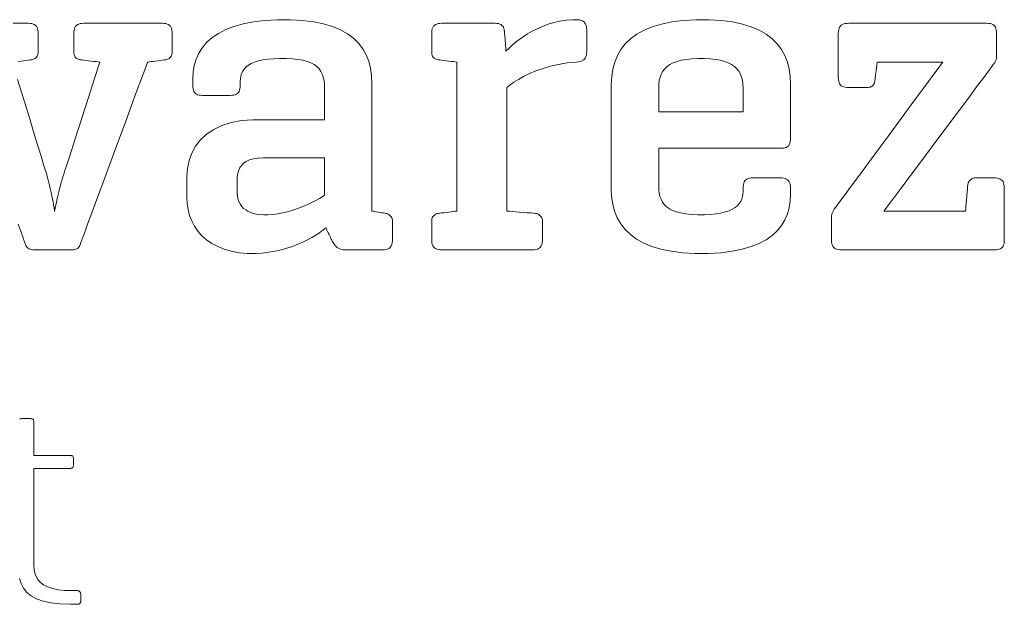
# Model space of a CAD drawing. Header units: millimetres. Extents: x 2768 to 3269, y 2288 to 2733.
# Tile 256 of 256: x 3199 to 3247, y 2622 to 2651. Entities that reach past the tile are written whole.
import ezdxf

# ---------------------------------------------------------------- set-up
doc = ezdxf.new("R2010")
doc.units = ezdxf.units.MM
doc.header["$LTSCALE"] = 20
doc.layers.add('Capa 1', color=7, linetype='Continuous')

# ---------------------------------------------------------------- blocks, each defined once
blk = doc.blocks.new('logo emotional light 2014')
at = {"layer": 'Capa 1', "lineweight": 0}
for points in [[(17.8495, 7.3271), (17.8798, 7.3271), (17.9001, 7.3271), (17.9075, 7.3271), (17.9148, 7.3268), (17.9212, 7.3259), (17.9268, 7.3243), (17.9316, 7.322), (17.9357, 7.3191), (17.9391, 7.3155), (17.9418, 7.3112), (17.9438, 7.3062), (17.9452, 7.3004), (17.9461, 7.2939), (17.9463, 7.2866), (17.9463, 7.2849), (17.9463, 7.2804), (17.9463, 7.2737), (17.9463, 7.2653), (17.9463, 7.2561), (17.9463, 7.2465), (17.9463, 7.2372), (17.9463, 7.2289), (17.9463, 7.2221), (17.9463, 7.2176), (17.9463, 7.216), (17.946, 7.2113), (17.9452, 7.2071), (17.9438, 7.2032), (17.942, 7.1996), (17.9398, 7.1965), (17.9373, 7.1937), (17.9345, 7.1913), (17.9315, 7.1894), (17.9283, 7.1878), (17.925, 7.1867), (17.9216, 7.186), (17.9199, 7.1858), (17.915, 7.1852), (17.9078, 7.1844), (17.8988, 7.1833), (17.8889, 7.1822), (17.8785, 7.181), (17.8686, 7.1798)], [(17.8664, 7.1096), (17.8876, 7.0404), (17.9119, 6.9611), (17.9362, 6.8817), (17.9574, 6.8125), (17.9659, 6.7849), (17.9724, 6.7636), (17.9766, 6.7499), (17.9781, 6.745), (17.9823, 6.7308), (17.9865, 6.7155), (17.9904, 6.6995), (17.9942, 6.6832), (17.9976, 6.6671), (18.0008, 6.6516), (18.0035, 6.6371), (18.0058, 6.6242), (18.0077, 6.6131), (18.009, 6.6045), (18.0098, 6.5986), (18.0106, 6.604), (18.0121, 6.6122), (18.0142, 6.6228), (18.0168, 6.6354), (18.0198, 6.6495), (18.0233, 6.6648), (18.0272, 6.6807), (18.0313, 6.697), (18.0357, 6.7131), (18.0403, 6.7286), (18.0451, 6.7432), (18.0467, 6.7481), (18.0511, 6.7619), (18.058, 6.7833), (18.0669, 6.811), (18.0892, 6.8805), (18.1148, 6.9602), (18.1404, 7.0399), (18.1627, 7.1094), (18.1716, 7.1371), (18.1785, 7.1585), (18.1829, 7.1723), (18.1845, 7.1772), (18.1827, 7.1774), (18.1779, 7.1779), (18.1706, 7.1788), (18.1617, 7.1798), (18.1517, 7.181), (18.1414, 7.1822), (18.1314, 7.1833), (18.1225, 7.1844), (18.1152, 7.1852), (18.1104, 7.1858), (18.1086, 7.186), (18.1048, 7.1867), (18.1013, 7.1878), (18.098, 7.1894), (18.095, 7.1913), (18.0922, 7.1937), (18.0898, 7.1965), (18.0878, 7.1996), (18.0861, 7.2032), (18.0849, 7.2071), (18.0842, 7.2113), (18.0839, 7.216), (18.0839, 7.2176), (18.0839, 7.2221), (18.0839, 7.2289), (18.0839, 7.2372), (18.0839, 7.2465), (18.0839, 7.2561), (18.0839, 7.2653), (18.0839, 7.2737), (18.0839, 7.2804), (18.0839, 7.2849), (18.0839, 7.2866), (18.0842, 7.2939), (18.085, 7.3004), (18.0864, 7.3062), (18.0885, 7.3112), (18.0911, 7.3155), (18.0945, 7.3191), (18.0986, 7.322), (18.1034, 7.3243), (18.109, 7.3259), (18.1154, 7.3268), (18.1227, 7.3271), (18.1298, 7.3271), (18.1492, 7.3271), (18.1781, 7.3271), (18.2139, 7.3271), (18.2538, 7.3271), (18.295, 7.3271), (18.3349, 7.3271), (18.3707, 7.3271), (18.3997, 7.3271), (18.4191, 7.3271), (18.4261, 7.3271), (18.4334, 7.3268), (18.4398, 7.3259), (18.4454, 7.3243), (18.4503, 7.322), (18.4543, 7.3191), (18.4577, 7.3155), (18.4604, 7.3112), (18.4624, 7.3062), (18.4638, 7.3004), (18.4647, 7.2939), (18.4649, 7.2866), (18.4649, 7.2849), (18.4649, 7.2804), (18.4649, 7.2737), (18.4649, 7.2653), (18.4649, 7.2561), (18.4649, 7.2465), (18.4649, 7.2372), (18.4649, 7.2289), (18.4649, 7.2221), (18.4649, 7.2176), (18.4649, 7.216), (18.4646, 7.2113), (18.4638, 7.2071), (18.4624, 7.2032), (18.4606, 7.1996), (18.4584, 7.1965), (18.4559, 7.1937), (18.4531, 7.1913), (18.4501, 7.1894), (18.4469, 7.1878), (18.4436, 7.1867), (18.4402, 7.186), (18.4386, 7.1858), (18.4341, 7.1852), (18.4274, 7.1844), (18.419, 7.1833), (18.4098, 7.1822), (18.4002, 7.181), (18.3909, 7.1798), (18.3826, 7.1788), (18.3758, 7.1779), (18.3713, 7.1774), (18.3697, 7.1772), (18.3689, 7.1752), (18.3668, 7.1694), (18.3587, 7.1475), (18.3461, 7.1134), (18.3297, 7.0691), (18.3103, 7.0168), (18.2887, 6.9584), (18.2418, 6.8314), (18.1948, 6.7045), (18.1732, 6.6461), (18.1539, 6.5937), (18.1375, 6.5495), (18.1249, 6.5154), (18.1168, 6.4935), (18.1146, 6.4877), (18.1139, 6.4857), (18.1116, 6.4789), (18.1094, 6.4729), (18.1073, 6.4678), (18.105, 6.4634), (18.1025, 6.4597), (18.0996, 6.4567), (18.0962, 6.4543), (18.0922, 6.4526), (18.0874, 6.4513), (18.0818, 6.4506), (18.0751, 6.4504), (18.0718, 6.4504), (18.0626, 6.4504), (18.049, 6.4504), (18.0322, 6.4504), (18.0134, 6.4504), (17.9939, 6.4504), (17.9752, 6.4504), (17.9583, 6.4504), (17.9447, 6.4504), (17.9355, 6.4504), (17.9322, 6.4504), (17.9255, 6.4506), (17.9197, 6.4513), (17.9148, 6.4526), (17.9106, 6.4543), (17.9069, 6.4567), (17.9038, 6.4597), (17.901, 6.4634), (17.8986, 6.4678), (17.8962, 6.4729), (17.894, 6.4789), (17.8916, 6.4857), (17.8909, 6.4877), (17.8889, 6.4935), (17.8811, 6.5154), (17.869, 6.5495)], [(17.8746, 5.7952), (17.8763, 5.7961), (17.8783, 5.7967), (17.8805, 5.797), (17.8829, 5.7971), (17.8837, 5.7971), (17.8859, 5.7971), (17.8892, 5.7971), (17.8932, 5.7971), (17.8977, 5.7971), (17.9023, 5.7971), (17.9068, 5.7971), (17.9108, 5.7971), (17.914, 5.7971), (17.9162, 5.7971), (17.917, 5.7971), (17.9194, 5.797), (17.9216, 5.7967), (17.9234, 5.7961), (17.925, 5.7952), (17.9264, 5.7941), (17.9275, 5.7928), (17.9284, 5.7911), (17.9291, 5.7892), (17.9295, 5.7871), (17.9298, 5.7846), (17.9299, 5.7819), (17.9299, 5.7789), (17.9299, 5.7708), (17.9299, 5.7587), (17.9299, 5.7438), (17.9299, 5.7271), (17.9299, 5.7098), (17.9299, 5.6932), (17.9299, 5.6782), (17.9299, 5.6661), (17.9299, 5.658), (17.9299, 5.6551), (17.9331, 5.6551), (17.942, 5.6551), (17.9552, 5.6551), (17.9715, 5.6551), (17.9898, 5.6551), (18.0086, 5.6551), (18.0268, 5.6551), (18.0432, 5.6551), (18.0564, 5.6551), (18.0652, 5.6551), (18.0685, 5.6551), (18.0709, 5.655), (18.0731, 5.6547), (18.0751, 5.6542), (18.0768, 5.6536), (18.0783, 5.6527), (18.0796, 5.6515), (18.0807, 5.6502), (18.0815, 5.6486), (18.0821, 5.6467), (18.0824, 5.6446), (18.0825, 5.6422), (18.0825, 5.6416), (18.0825, 5.6401), (18.0825, 5.6379), (18.0825, 5.6351), (18.0825, 5.632), (18.0825, 5.6288), (18.0825, 5.6257), (18.0825, 5.623), (18.0825, 5.6207), (18.0825, 5.6192), (18.0825, 5.6187), (18.0824, 5.616), (18.0821, 5.6136), (18.0815, 5.6115), (18.0807, 5.6098), (18.0796, 5.6083), (18.0783, 5.6071), (18.0768, 5.6062), (18.0751, 5.6054), (18.0731, 5.605), (18.0709, 5.6047), (18.0685, 5.6046), (18.0652, 5.6046), (18.0564, 5.6046), (18.0432, 5.6046), (18.0268, 5.6046), (18.0086, 5.6046), (17.9898, 5.6046), (17.9715, 5.6046), (17.9552, 5.6046), (17.942, 5.6046), (17.9331, 5.6046), (17.9299, 5.6046), (17.9299, 5.5958), (17.9299, 5.5718), (17.9299, 5.536), (17.9299, 5.4917), (17.9299, 5.4423), (17.9299, 5.3912), (17.9299, 5.3418), (17.9299, 5.2975), (17.9299, 5.2616), (17.9299, 5.2377), (17.9299, 5.2289), (17.9308, 5.2137), (17.9335, 5.1994), (17.9382, 5.1862), (17.9453, 5.1742), (17.9549, 5.1635), (17.9673, 5.1541), (17.9826, 5.1462), (18.001, 5.1399), (18.0229, 5.1353), (18.0485, 5.1324), (18.0778, 5.1315), (18.0783, 5.1315), (18.0795, 5.1315), (18.0813, 5.1315), (18.0835, 5.1315), (18.086, 5.1315), (18.0885, 5.1315), (18.091, 5.1315), (18.0932, 5.1315), (18.095, 5.1315), (18.0962, 5.1315), (18.0966, 5.1315), (18.0991, 5.1314), (18.1013, 5.131), (18.1033, 5.1304), (18.105, 5.1296), (18.1065, 5.1286), (18.1078, 5.1273), (18.1088, 5.1258), (18.1097, 5.124), (18.1102, 5.122), (18.1106, 5.1198), (18.1107, 5.1174), (18.1107, 5.1168), (18.1107, 5.1152), (18.1107, 5.1129), (18.1107, 5.11), (18.1107, 5.1067), (18.1107, 5.1034), (18.1107, 5.1001), (18.1107, 5.0972), (18.1107, 5.0949), (18.1107, 5.0933), (18.1107, 5.0927), (18.1106, 5.09), (18.1102, 5.0876), (18.1097, 5.0856), (18.1088, 5.0838), (18.1078, 5.0823), (18.1065, 5.0811), (18.105, 5.0802), (18.1033, 5.0795), (18.1013, 5.079), (18.0991, 5.0787), (18.0966, 5.0786), (18.096, 5.0786), (18.0944, 5.0786), (18.0919, 5.0786), (18.0889, 5.0786), (18.0855, 5.0786), (18.082, 5.0786), (18.0786, 5.0786), (18.0755, 5.0786), (18.073, 5.0786), (18.0714, 5.0786), (18.0708, 5.0786), (18.0304, 5.08), (17.9953, 5.0841), (17.9653, 5.0907), (17.9401, 5.0998), (17.9193, 5.1112), (17.9025, 5.1249), (17.8895, 5.1407), (17.88, 5.1586), (17.8736, 5.1783)]]:
    blk.add_lwpolyline(points, dxfattribs=at)
for points in [[(19.2375, 7.0943), (19.2375, 7.0887), (19.2375, 7.073), (19.2375, 7.0487), (19.2375, 7.0171), (19.2375, 6.938), (19.2375, 6.8473), (19.2375, 6.7566), (19.2375, 6.6775), (19.2375, 6.6459), (19.2375, 6.6216), (19.2375, 6.6059), (19.2375, 6.6004), (19.2388, 6.6001), (19.2423, 6.5996), (19.2475, 6.5987), (19.2539, 6.5977), (19.2611, 6.5965), (19.2686, 6.5953), (19.2757, 6.5942), (19.2822, 6.5931), (19.2874, 6.5923), (19.2909, 6.5917), (19.2922, 6.5915), (19.2951, 6.5908), (19.2982, 6.5897), (19.3013, 6.5881), (19.3043, 6.5862), (19.3071, 6.5838), (19.3098, 6.5811), (19.3121, 6.5779), (19.3141, 6.5744), (19.3156, 6.5705), (19.3165, 6.5662), (19.3169, 6.5615), (19.3169, 6.5599), (19.3169, 6.5554), (19.3169, 6.5487), (19.3169, 6.5403), (19.3169, 6.5311), (19.3169, 6.5215), (19.3169, 6.5122), (19.3169, 6.5039), (19.3169, 6.4971), (19.3169, 6.4926), (19.3169, 6.491), (19.3166, 6.4837), (19.3158, 6.4771), (19.3144, 6.4714), (19.3123, 6.4663), (19.3096, 6.462), (19.3063, 6.4584), (19.3022, 6.4555), (19.2974, 6.4532), (19.2917, 6.4517), (19.2853, 6.4507), (19.2781, 6.4504), (19.2747, 6.4504), (19.2655, 6.4504), (19.2517, 6.4504), (19.2346, 6.4504), (19.2156, 6.4504), (19.1959, 6.4504), (19.1769, 6.4504), (19.1598, 6.4504), (19.146, 6.4504), (19.1368, 6.4504), (19.1334, 6.4504), (19.1261, 6.4508), (19.1195, 6.4519), (19.1135, 6.4538), (19.1082, 6.4564), (19.1033, 6.4596), (19.0988, 6.4634), (19.0947, 6.4679), (19.0909, 6.4729), (19.0873, 6.4784), (19.0839, 6.4845), (19.0805, 6.491), (19.08, 6.492), (19.0786, 6.4948), (19.0766, 6.499), (19.0741, 6.5042), (19.0713, 6.51), (19.0685, 6.516), (19.0657, 6.5218), (19.0632, 6.527), (19.0612, 6.5312), (19.0598, 6.5341), (19.0593, 6.5351), (19.048, 6.5261), (19.0351, 6.5169), (19.0208, 6.5076), (19.0052, 6.4983), (18.9882, 6.4891), (18.97, 6.4803), (18.9506, 6.4718), (18.93, 6.464), (18.9085, 6.4568), (18.8859, 6.4505), (18.8624, 6.4452), (18.838, 6.441), (18.8128, 6.438), (18.7868, 6.4365), (18.7563, 6.4367), (18.7238, 6.4394), (18.6937, 6.4448), (18.666, 6.4527), (18.6408, 6.4628), (18.618, 6.4751), (18.5976, 6.4893), (18.5797, 6.5053), (18.5641, 6.5229), (18.551, 6.542), (18.5403, 6.5623), (18.532, 6.5838), (18.526, 6.6062), (18.5225, 6.6294), (18.5213, 6.6533), (18.5213, 6.6552), (18.5213, 6.6603), (18.5213, 6.6681), (18.5213, 6.6777), (18.5213, 6.6883), (18.5213, 6.6994), (18.5213, 6.71), (18.5213, 6.7196), (18.5213, 6.7273), (18.5213, 6.7325), (18.5213, 6.7344), (18.5234, 6.7657), (18.5299, 6.796), (18.5405, 6.8247), (18.5554, 6.8516), (18.5746, 6.8761), (18.5979, 6.898), (18.6254, 6.9168), (18.6571, 6.9321), (18.693, 6.9435), (18.733, 6.9507), (18.7771, 6.9532), (18.7835, 6.9532), (18.8012, 6.9532), (18.8276, 6.9532), (18.8603, 6.9532), (18.8967, 6.9532), (18.9344, 6.9532), (18.9708, 6.9532), (19.0035, 6.9532), (19.0299, 6.9532), (19.0476, 6.9532), (19.054, 6.9532), (19.054, 6.956), (19.054, 6.9639), (19.054, 6.9757), (19.054, 6.9903), (19.054, 7.0065), (19.054, 7.0233), (19.054, 7.0395), (19.054, 7.0541), (19.054, 7.0659), (19.054, 7.0737), (19.054, 7.0766), (19.0535, 7.0915), (19.052, 7.1053), (19.0492, 7.1182), (19.0451, 7.1301), (19.0396, 7.141), (19.0326, 7.1509), (19.0239, 7.1597), (19.0134, 7.1675), (19.001, 7.1742), (18.9865, 7.1798), (18.97, 7.1843), (18.9512, 7.1877), (18.93, 7.19), (18.9063, 7.1911), (18.8805, 7.1912), (18.8564, 7.1902), (18.8348, 7.1882), (18.8155, 7.1853), (18.7985, 7.1816), (18.7836, 7.1769), (18.7707, 7.1714), (18.7598, 7.1652), (18.7506, 7.1581), (18.7432, 7.1503), (18.7373, 7.1418), (18.7329, 7.1326), (18.73, 7.1228), (18.7283, 7.1124), (18.7277, 7.1013), (18.7277, 7.101), (18.7277, 7.1001), (18.7277, 7.0987), (18.7277, 7.0971), (18.7277, 7.0952), (18.7277, 7.0933), (18.7277, 7.0915), (18.7277, 7.0898), (18.7277, 7.0884), (18.7277, 7.0875), (18.7277, 7.0872), (18.7274, 7.0799), (18.7266, 7.0735), (18.7252, 7.0679), (18.7232, 7.0631), (18.7205, 7.059), (18.7171, 7.0556), (18.713, 7.0529), (18.7082, 7.0509), (18.7026, 7.0495), (18.6962, 7.0487), (18.6889, 7.0484), (18.6864, 7.0484), (18.6795, 7.0484), (18.6692, 7.0484), (18.6566, 7.0484), (18.6424, 7.0484), (18.6278, 7.0484), (18.6136, 7.0484), (18.6009, 7.0484), (18.5907, 7.0484), (18.5838, 7.0484), (18.5813, 7.0484), (18.5745, 7.0487), (18.5684, 7.0495), (18.5631, 7.0509), (18.5585, 7.0529), (18.5545, 7.0556), (18.5513, 7.059), (18.5487, 7.0631), (18.5467, 7.0679), (18.5453, 7.0735), (18.5445, 7.0799), (18.5442, 7.0872), (18.5442, 7.0878), (18.5442, 7.0894), (18.5442, 7.0917), (18.5442, 7.0946), (18.5442, 7.0979), (18.5442, 7.1012), (18.5442, 7.1045), (18.5442, 7.1074), (18.5442, 7.1097), (18.5442, 7.1113), (18.5442, 7.1119), (18.5457, 7.1388), (18.55, 7.1645), (18.5574, 7.1889), (18.568, 7.212), (18.5818, 7.2337), (18.599, 7.2536), (18.6197, 7.2719), (18.6439, 7.2883), (18.6719, 7.3027), (18.7037, 7.315), (18.7394, 7.3251), (18.7792, 7.3329), (18.8231, 7.3382), (18.8713, 7.3409), (18.9222, 7.3409), (18.9693, 7.3382), (19.012, 7.3328), (19.0506, 7.3249), (19.0852, 7.3145), (19.1159, 7.3018), (19.1428, 7.2867), (19.166, 7.2695), (19.1858, 7.2501), (19.2021, 7.2287), (19.2152, 7.2053), (19.2251, 7.1801), (19.2321, 7.1532), (19.2362, 7.1245)], [(19.7595, 7.0784), (19.7595, 7.073), (19.7595, 7.0579), (19.7595, 7.0343), (19.7595, 7.0037), (19.7595, 6.9271), (19.7595, 6.8394), (19.7595, 6.7516), (19.7595, 6.675), (19.7595, 6.6445), (19.7595, 6.6209), (19.7595, 6.6057), (19.7595, 6.6004), (19.7622, 6.6001), (19.7694, 6.5996), (19.7802, 6.5987), (19.7935, 6.5977), (19.8083, 6.5965), (19.8237, 6.5953), (19.8385, 6.5942), (19.8518, 6.5931), (19.8626, 6.5923), (19.8698, 6.5917), (19.8724, 6.5915), (19.8754, 6.5908), (19.8785, 6.5897), (19.8815, 6.5881), (19.8845, 6.5862), (19.8874, 6.5838), (19.89, 6.5811), (19.8924, 6.5779), (19.8943, 6.5744), (19.8958, 6.5705), (19.8968, 6.5662), (19.8971, 6.5615), (19.8971, 6.5599), (19.8971, 6.5554), (19.8971, 6.5487), (19.8971, 6.5403), (19.8971, 6.5311), (19.8971, 6.5215), (19.8971, 6.5122), (19.8971, 6.5039), (19.8971, 6.4971), (19.8971, 6.4926), (19.8971, 6.491), (19.8969, 6.4837), (19.896, 6.4771), (19.8946, 6.4714), (19.8926, 6.4663), (19.8899, 6.462), (19.8865, 6.4584), (19.8824, 6.4555), (19.8776, 6.4532), (19.872, 6.4517), (19.8656, 6.4507), (19.8583, 6.4504), (19.8501, 6.4504), (19.8277, 6.4504), (19.7942, 6.4504), (19.7528, 6.4504), (19.7067, 6.4504), (19.6589, 6.4504), (19.6128, 6.4504), (19.5714, 6.4504), (19.5379, 6.4504), (19.5155, 6.4504), (19.5073, 6.4504), (19.5, 6.4507), (19.4936, 6.4517), (19.488, 6.4532), (19.4832, 6.4555), (19.4791, 6.4584), (19.4757, 6.462), (19.473, 6.4663), (19.471, 6.4714), (19.4696, 6.4771), (19.4687, 6.4837), (19.4685, 6.491), (19.4685, 6.4926), (19.4685, 6.4971), (19.4685, 6.5039), (19.4685, 6.5122), (19.4685, 6.5215), (19.4685, 6.5311), (19.4685, 6.5403), (19.4685, 6.5487), (19.4685, 6.5554), (19.4685, 6.5599), (19.4685, 6.5615), (19.4688, 6.5662), (19.4696, 6.5705), (19.471, 6.5744), (19.4728, 6.5779), (19.475, 6.5811), (19.4775, 6.5838), (19.4803, 6.5862), (19.4833, 6.5881), (19.4865, 6.5897), (19.4898, 6.5908), (19.4932, 6.5915), (19.4949, 6.5917), (19.4995, 6.5923), (19.5064, 6.5931), (19.5149, 6.5942), (19.5244, 6.5953), (19.5342, 6.5965), (19.5437, 6.5977), (19.5523, 6.5987), (19.5592, 6.5996), (19.5638, 6.6001), (19.5655, 6.6004), (19.5655, 6.6068), (19.5655, 6.6251), (19.5655, 6.6536), (19.5655, 6.6905), (19.5655, 6.7341), (19.5655, 6.7829), (19.5655, 6.8888), (19.5655, 6.9947), (19.5655, 7.0434), (19.5655, 7.087), (19.5655, 7.1239), (19.5655, 7.1524), (19.5655, 7.1707), (19.5655, 7.1772), (19.5638, 7.1774), (19.5592, 7.1779), (19.5523, 7.1788), (19.5437, 7.1798), (19.5342, 7.181), (19.5244, 7.1822), (19.5149, 7.1833), (19.5064, 7.1844), (19.4995, 7.1852), (19.4949, 7.1858), (19.4932, 7.186), (19.4894, 7.1867), (19.4859, 7.1878), (19.4826, 7.1894), (19.4795, 7.1913), (19.4768, 7.1937), (19.4744, 7.1965), (19.4723, 7.1996), (19.4707, 7.2032), (19.4695, 7.2071), (19.4687, 7.2113), (19.4685, 7.216), (19.4685, 7.2176), (19.4685, 7.2221), (19.4685, 7.2289), (19.4685, 7.2372), (19.4685, 7.2465), (19.4685, 7.2561), (19.4685, 7.2653), (19.4685, 7.2737), (19.4685, 7.2804), (19.4685, 7.2849), (19.4685, 7.2866), (19.4687, 7.2939), (19.4696, 7.3004), (19.471, 7.3062), (19.473, 7.3112), (19.4757, 7.3155), (19.4791, 7.3191), (19.4832, 7.322), (19.488, 7.3243), (19.4936, 7.3259), (19.5, 7.3268), (19.5073, 7.3271), (19.5121, 7.3271), (19.5253, 7.3271), (19.545, 7.3271), (19.5693, 7.3271), (19.5965, 7.3271), (19.6245, 7.3271), (19.6517, 7.3271), (19.676, 7.3271), (19.6957, 7.3271), (19.7089, 7.3271), (19.7137, 7.3271), (19.7209, 7.3268), (19.7271, 7.3259), (19.7324, 7.3243), (19.7368, 7.3221), (19.7405, 7.3193), (19.7436, 7.3158), (19.7459, 7.3117), (19.7478, 7.3068), (19.7491, 7.3014), (19.7501, 7.2952), (19.7507, 7.2883), (19.7508, 7.2867), (19.7512, 7.2823), (19.7517, 7.2757), (19.7523, 7.2676), (19.753, 7.2586), (19.7537, 7.2492), (19.7544, 7.2402), (19.755, 7.2321), (19.7555, 7.2255), (19.7559, 7.2211), (19.756, 7.2195), (19.7666, 7.23), (19.7785, 7.241), (19.7917, 7.2523), (19.8063, 7.2636), (19.8221, 7.2749), (19.8391, 7.2859), (19.8573, 7.2964), (19.8767, 7.3062), (19.8971, 7.3152), (19.9187, 7.3232), (19.9412, 7.3299), (19.9648, 7.3353), (19.9892, 7.339), (20.0146, 7.341), (20.0305, 7.3412), (20.0359, 7.3408), (20.0409, 7.3401), (20.0454, 7.339), (20.0495, 7.3376), (20.0531, 7.3358), (20.0564, 7.3336), (20.0592, 7.3311), (20.0616, 7.3281), (20.0637, 7.3248), (20.0653, 7.3211), (20.0666, 7.317), (20.0675, 7.3126), (20.068, 7.3077), (20.0682, 7.3024), (20.0682, 7.3004), (20.0682, 7.295), (20.0682, 7.287), (20.0682, 7.277), (20.0682, 7.2658), (20.0682, 7.2543), (20.0682, 7.2432), (20.0682, 7.2332), (20.0682, 7.2251), (20.0682, 7.2197), (20.0682, 7.2178), (20.0679, 7.2105), (20.067, 7.2041), (20.0654, 7.1984), (20.0632, 7.1935), (20.0602, 7.1894), (20.0566, 7.1859), (20.0523, 7.183), (20.0473, 7.1808), (20.0415, 7.1791), (20.035, 7.1779), (20.0277, 7.1772), (19.9929, 7.1737), (19.9598, 7.1682), (19.9285, 7.161), (19.8992, 7.1525), (19.872, 7.1428), (19.847, 7.1324), (19.8243, 7.1214), (19.8041, 7.1103), (19.7865, 7.0992), (19.7716, 7.0885)], [(20.1634, 6.6868), (20.1634, 6.6962), (20.1634, 6.722), (20.1634, 6.7605), (20.1634, 6.8082), (20.1634, 6.8613), (20.1634, 6.9162), (20.1634, 6.9693), (20.1634, 7.017), (20.1634, 7.0555), (20.1634, 7.0813), (20.1634, 7.0907), (20.1649, 7.121), (20.1691, 7.1498), (20.1765, 7.177), (20.1869, 7.2025), (20.2006, 7.2261), (20.2177, 7.2479), (20.2382, 7.2676), (20.2624, 7.2852), (20.2903, 7.3006), (20.3221, 7.3137), (20.3579, 7.3244), (20.3978, 7.3325), (20.4419, 7.3381), (20.4904, 7.3409), (20.5416, 7.3409), (20.5889, 7.3381), (20.6319, 7.3325), (20.6706, 7.3244), (20.7052, 7.3137), (20.7359, 7.3006), (20.7627, 7.2852), (20.7859, 7.2676), (20.8055, 7.2479), (20.8217, 7.2261), (20.8347, 7.2025), (20.8445, 7.177), (20.8514, 7.1498), (20.8554, 7.121), (20.8567, 7.0907), (20.8567, 7.0858), (20.8567, 7.0724), (20.8567, 7.0524), (20.8567, 7.0276), (20.8567, 7), (20.8567, 6.9715), (20.8567, 6.9439), (20.8567, 6.9191), (20.8567, 6.8991), (20.8567, 6.8857), (20.8567, 6.8808), (20.8565, 6.8744), (20.8558, 6.8686), (20.8546, 6.8634), (20.8529, 6.8588), (20.8506, 6.8548), (20.8477, 6.8514), (20.8442, 6.8487), (20.84, 6.8465), (20.8351, 6.845), (20.8295, 6.8441), (20.8232, 6.8438), (20.8178, 6.8438), (20.8027, 6.8438), (20.7792, 6.8438), (20.7488, 6.8438), (20.6725, 6.8438), (20.585, 6.8438), (20.4976, 6.8438), (20.4213, 6.8438), (20.3909, 6.8438), (20.3674, 6.8438), (20.3522, 6.8438), (20.3469, 6.8438), (20.3469, 6.8404), (20.3469, 6.831), (20.3469, 6.8171), (20.3469, 6.7998), (20.3469, 6.7805), (20.3469, 6.7606), (20.3469, 6.7414), (20.3469, 6.7241), (20.3469, 6.7101), (20.3469, 6.7008), (20.3469, 6.6974), (20.3474, 6.6832), (20.349, 6.6699), (20.3518, 6.6575), (20.3559, 6.646), (20.3615, 6.6355), (20.3686, 6.6259), (20.3775, 6.6173), (20.3882, 6.6097), (20.4008, 6.6032), (20.4156, 6.5976), (20.4325, 6.5932), (20.4518, 6.5898), (20.4735, 6.5875), (20.4978, 6.5864), (20.5238, 6.5864), (20.5475, 6.5875), (20.5688, 6.5897), (20.5877, 6.5929), (20.6044, 6.597), (20.619, 6.602), (20.6316, 6.6078), (20.6422, 6.6144), (20.6511, 6.6217), (20.6584, 6.6296), (20.664, 6.638), (20.6682, 6.647), (20.6711, 6.6563), (20.6727, 6.6661), (20.6733, 6.6762), (20.6733, 6.6765), (20.6733, 6.6774), (20.6733, 6.6788), (20.6733, 6.6804), (20.6733, 6.6823), (20.6733, 6.6842), (20.6733, 6.6861), (20.6733, 6.6877), (20.6733, 6.6891), (20.6733, 6.69), (20.6733, 6.6903), (20.6735, 6.6972), (20.6743, 6.7034), (20.6758, 6.7088), (20.6778, 6.7137), (20.6805, 6.7178), (20.6838, 6.7213), (20.6879, 6.7241), (20.6928, 6.7263), (20.6984, 6.7279), (20.7048, 6.7288), (20.712, 6.7291), (20.7145, 6.7291), (20.7213, 6.7291), (20.7314, 6.7291), (20.7439, 6.7291), (20.7578, 6.7291), (20.7722, 6.7291), (20.7861, 6.7291), (20.7986, 6.7291), (20.8087, 6.7291), (20.8154, 6.7291), (20.8179, 6.7291), (20.8248, 6.7288), (20.831, 6.7279), (20.8364, 6.7263), (20.8413, 6.7241), (20.8454, 6.7213), (20.8489, 6.7178), (20.8517, 6.7137), (20.8539, 6.7088), (20.8555, 6.7034), (20.8564, 6.6972), (20.8567, 6.6903), (20.8567, 6.6897), (20.8567, 6.6882), (20.8567, 6.6858), (20.8567, 6.6829), (20.8567, 6.6796), (20.8567, 6.6763), (20.8567, 6.673), (20.8567, 6.6701), (20.8567, 6.6678), (20.8567, 6.6662), (20.8567, 6.6656), (20.8554, 6.6391), (20.8515, 6.6136), (20.8447, 6.5893), (20.8349, 6.5662), (20.822, 6.5447), (20.8058, 6.5246), (20.7861, 6.5063), (20.7628, 6.4898), (20.7358, 6.4753), (20.7048, 6.4628), (20.6698, 6.4526), (20.6305, 6.4448), (20.5868, 6.4394), (20.5386, 6.4366), (20.487, 6.4366), (20.4389, 6.4394), (20.3952, 6.4449), (20.3556, 6.4529), (20.3202, 6.4635), (20.2887, 6.4764), (20.2611, 6.4917), (20.2372, 6.5092), (20.2169, 6.5289), (20.2, 6.5506), (20.1865, 6.5743), (20.1762, 6.5998), (20.169, 6.6271), (20.1648, 6.6562)], [(21.0418, 7.1172), (21.0418, 7.1212), (21.0418, 7.1321), (21.0418, 7.1484), (21.0418, 7.1686), (21.0418, 7.1911), (21.0418, 7.2144), (21.0418, 7.2369), (21.0418, 7.2571), (21.0418, 7.2734), (21.0418, 7.2843), (21.0418, 7.2883), (21.0422, 7.2956), (21.0431, 7.302), (21.0447, 7.3076), (21.0469, 7.3124), (21.0498, 7.3165), (21.0534, 7.3199), (21.0578, 7.3226), (21.0628, 7.3246), (21.0686, 7.326), (21.0751, 7.3268), (21.0824, 7.3271), (21.0884, 7.3271), (21.1053, 7.3271), (21.1316, 7.3271), (21.1657, 7.3271), (21.251, 7.3271), (21.3488, 7.3271), (21.4466, 7.3271), (21.5319, 7.3271), (21.566, 7.3271), (21.5923, 7.3271), (21.6092, 7.3271), (21.6151, 7.3271), (21.6224, 7.3268), (21.6288, 7.326), (21.6344, 7.3246), (21.6393, 7.3226), (21.6434, 7.3199), (21.6467, 7.3165), (21.6494, 7.3124), (21.6515, 7.3076), (21.6529, 7.302), (21.6537, 7.2956), (21.654, 7.2883), (21.654, 7.2863), (21.654, 7.2808), (21.654, 7.2725), (21.654, 7.2623), (21.654, 7.251), (21.654, 7.2392), (21.654, 7.2278), (21.654, 7.2177), (21.654, 7.2094), (21.654, 7.2039), (21.654, 7.2019), (21.6539, 7.1985), (21.6536, 7.1953), (21.6532, 7.1922), (21.6526, 7.1891), (21.6518, 7.1861), (21.6508, 7.1832), (21.6497, 7.1804), (21.6483, 7.1777), (21.6469, 7.1751), (21.6452, 7.1726), (21.6434, 7.1701), (21.6421, 7.1685), (21.6386, 7.1637), (21.6251, 7.1456), (21.6041, 7.1175), (21.5769, 7.0811), (21.5448, 7.038), (21.5088, 6.9898), (21.4308, 6.8852), (21.3527, 6.7806), (21.3168, 6.7325), (21.2847, 6.6894), (21.2575, 6.6529), (21.2365, 6.6248), (21.223, 6.6068), (21.2195, 6.602), (21.2182, 6.6004), (21.2256, 6.6004), (21.2458, 6.6004), (21.2759, 6.6004), (21.3131, 6.6004), (21.3546, 6.6004), (21.3976, 6.6004), (21.4391, 6.6004), (21.4764, 6.6004), (21.5065, 6.6004), (21.5267, 6.6004), (21.534, 6.6004), (21.5342, 6.6028), (21.5348, 6.6094), (21.5356, 6.6194), (21.5367, 6.6316), (21.5378, 6.6453), (21.539, 6.6595), (21.5402, 6.6731), (21.5412, 6.6854), (21.5421, 6.6953), (21.5426, 6.702), (21.5428, 6.7044), (21.5435, 6.7074), (21.5447, 6.7104), (21.5462, 6.7135), (21.5482, 6.7165), (21.5505, 6.7194), (21.5533, 6.722), (21.5564, 6.7244), (21.56, 6.7263), (21.5639, 6.7278), (21.5682, 6.7288), (21.5728, 6.7291), (21.5744, 6.7291), (21.5789, 6.7291), (21.5857, 6.7291), (21.594, 6.7291), (21.6033, 6.7291), (21.6129, 6.7291), (21.6222, 6.7291), (21.6305, 6.7291), (21.6372, 6.7291), (21.6417, 6.7291), (21.6434, 6.7291), (21.6507, 6.7288), (21.6572, 6.728), (21.663, 6.7266), (21.668, 6.7246), (21.6723, 6.7219), (21.676, 6.7185), (21.6789, 6.7144), (21.6811, 6.7096), (21.6827, 6.704), (21.6836, 6.6976), (21.6839, 6.6903), (21.6839, 6.6856), (21.6839, 6.6726), (21.6839, 6.6533), (21.6839, 6.6293), (21.6839, 6.6027), (21.6839, 6.5751), (21.6839, 6.5484), (21.6839, 6.5245), (21.6839, 6.5051), (21.6839, 6.4922), (21.6839, 6.4875), (21.6837, 6.4806), (21.6828, 6.4746), (21.6814, 6.4692), (21.6794, 6.4646), (21.6767, 6.4607), (21.6734, 6.4575), (21.6693, 6.4549), (21.6644, 6.4529), (21.6588, 6.4515), (21.6524, 6.4507), (21.6451, 6.4504), (21.6385, 6.4504), (21.6198, 6.4504), (21.5906, 6.4504), (21.5528, 6.4504), (21.5081, 6.4504), (21.4582, 6.4504), (21.3497, 6.4504), (21.2412, 6.4504), (21.1913, 6.4504), (21.1465, 6.4504), (21.1087, 6.4504), (21.0796, 6.4504), (21.0608, 6.4504), (21.0542, 6.4504), (21.0473, 6.4507), (21.0412, 6.4515), (21.0357, 6.4529), (21.0309, 6.4549), (21.0267, 6.4575), (21.0232, 6.4607), (21.0204, 6.4646), (21.0182, 6.4692), (21.0166, 6.4746), (21.0157, 6.4806), (21.0154, 6.4875), (21.0154, 6.4895), (21.0154, 6.4951), (21.0154, 6.5036), (21.0154, 6.514), (21.0154, 6.5256), (21.0154, 6.5376), (21.0154, 6.5491), (21.0154, 6.5596), (21.0154, 6.568), (21.0154, 6.5736), (21.0154, 6.5757), (21.0155, 6.5794), (21.0159, 6.5829), (21.0165, 6.5861), (21.0172, 6.5892), (21.0182, 6.5921), (21.0193, 6.5949), (21.0205, 6.5975), (21.0217, 6.6001), (21.0231, 6.6026), (21.0245, 6.605), (21.026, 6.6074), (21.0307, 6.6138), (21.044, 6.6319), (21.0647, 6.66), (21.0916, 6.6964), (21.1233, 6.7395), (21.1588, 6.7877), (21.2359, 6.8923), (21.313, 6.9969), (21.3484, 7.045), (21.3802, 7.0881), (21.4071, 7.1246), (21.4278, 7.1527), (21.4411, 7.1708), (21.4458, 7.1772), (21.4399, 7.1772), (21.4237, 7.1772), (21.3994, 7.1772), (21.3695, 7.1772), (21.3361, 7.1772), (21.3015, 7.1772), (21.2681, 7.1772), (21.2382, 7.1772), (21.2139, 7.1772), (21.1977, 7.1772), (21.1918, 7.1772), (21.1916, 7.1754), (21.191, 7.1707), (21.1902, 7.1636), (21.1891, 7.1549), (21.188, 7.1452), (21.1868, 7.1351), (21.1856, 7.1253), (21.1846, 7.1166), (21.1837, 7.1095), (21.1832, 7.1048), (21.183, 7.1031), (21.1823, 7.0993), (21.1811, 7.0958), (21.1796, 7.0925), (21.1776, 7.0894), (21.1753, 7.0867), (21.1725, 7.0843), (21.1693, 7.0823), (21.1658, 7.0806), (21.1619, 7.0794), (21.1576, 7.0787), (21.153, 7.0784), (21.1513, 7.0784), (21.1468, 7.0784), (21.1401, 7.0784), (21.1318, 7.0784), (21.1225, 7.0784), (21.1129, 7.0784), (21.1036, 7.0784), (21.0953, 7.0784), (21.0886, 7.0784), (21.0841, 7.0784), (21.0824, 7.0784), (21.0751, 7.0787), (21.0686, 7.0795), (21.0628, 7.0809), (21.0578, 7.0829), (21.0534, 7.0856), (21.0498, 7.089), (21.0469, 7.0931), (21.0447, 7.0979), (21.0431, 7.1035), (21.0422, 7.1099)], [(20.6733, 6.9849), (20.6733, 6.9871), (20.6733, 6.993), (20.6733, 7.002), (20.6733, 7.013), (20.6733, 7.0253), (20.6733, 7.038), (20.6733, 7.0503), (20.6733, 7.0613), (20.6733, 7.0702), (20.6733, 7.0762), (20.6733, 7.0784), (20.6726, 7.0929), (20.6707, 7.1065), (20.6675, 7.1191), (20.6628, 7.1308), (20.6567, 7.1415), (20.649, 7.1512), (20.6397, 7.1599), (20.6287, 7.1676), (20.6159, 7.1743), (20.6013, 7.1798), (20.5847, 7.1843), (20.5663, 7.1877), (20.5457, 7.19), (20.5231, 7.1911), (20.4983, 7.1911), (20.4748, 7.19), (20.4536, 7.1877), (20.4347, 7.1843), (20.4179, 7.1798), (20.4031, 7.1743), (20.3903, 7.1676), (20.3794, 7.1599), (20.3702, 7.1512), (20.3627, 7.1415), (20.3568, 7.1308), (20.3523, 7.1191), (20.3492, 7.1065), (20.3475, 7.0929), (20.3469, 7.0784), (20.3469, 7.0762), (20.3469, 7.0702), (20.3469, 7.0613), (20.3469, 7.0503), (20.3469, 7.038), (20.3469, 7.0253), (20.3469, 7.013), (20.3469, 7.002), (20.3469, 6.993), (20.3469, 6.9871), (20.3469, 6.9849), (20.3545, 6.9849), (20.3753, 6.9849), (20.4065, 6.9849), (20.445, 6.9849), (20.4879, 6.9849), (20.5323, 6.9849), (20.5752, 6.9849), (20.6137, 6.9849), (20.6448, 6.9849), (20.6657, 6.9849)], [(19.054, 6.6621), (19.054, 6.6655), (19.054, 6.6747), (19.054, 6.6885), (19.054, 6.7056), (19.054, 6.7246), (19.054, 6.7442), (19.054, 6.7633), (19.054, 6.7803), (19.054, 6.7941), (19.054, 6.8034), (19.054, 6.8067), (19.0485, 6.8067), (19.0334, 6.8067), (19.0109, 6.8067), (18.983, 6.8067), (18.9519, 6.8067), (18.9198, 6.8067), (18.8887, 6.8067), (18.8608, 6.8067), (18.8383, 6.8067), (18.8232, 6.8067), (18.8177, 6.8067), (18.797, 6.8058), (18.7791, 6.8032), (18.7639, 6.7988), (18.7511, 6.7929), (18.7405, 6.7854), (18.7321, 6.7765), (18.7256, 6.7663), (18.7209, 6.7547), (18.7177, 6.742), (18.7159, 6.7282), (18.7154, 6.7133), (18.7154, 6.7125), (18.7154, 6.7105), (18.7154, 6.7075), (18.7154, 6.7037), (18.7154, 6.6995), (18.7154, 6.6952), (18.7154, 6.691), (18.7154, 6.6873), (18.7154, 6.6843), (18.7154, 6.6822), (18.7154, 6.6815), (18.7159, 6.6685), (18.7175, 6.6565), (18.7201, 6.6455), (18.7238, 6.6354), (18.7285, 6.6263), (18.7343, 6.6182), (18.7411, 6.611), (18.7489, 6.6048), (18.7577, 6.5995), (18.7676, 6.5951), (18.7785, 6.5915), (18.7905, 6.5889), (18.8034, 6.5872), (18.8174, 6.5863), (18.8344, 6.5864), (18.8537, 6.5877), (18.8729, 6.5901), (18.8919, 6.5936), (18.9106, 6.598), (18.9288, 6.6031), (18.9464, 6.6089), (18.9634, 6.6152), (18.9796, 6.6218), (18.9949, 6.6287), (19.0092, 6.6357), (19.0223, 6.6427), (19.0343, 6.6495), (19.0449, 6.656)]]:
    blk.add_lwpolyline(points, close=True, dxfattribs=at)

msp = doc.modelspace()

# ---------------------------------------------------------------- block references
at = {"xscale": 12.7, "yscale": 12.7, "zscale": 12.7}
msp.add_blockref('logo emotional light 2014', (2971.5683, 2557.30621), dxfattribs=at)

doc.saveas('drawing.dxf')
